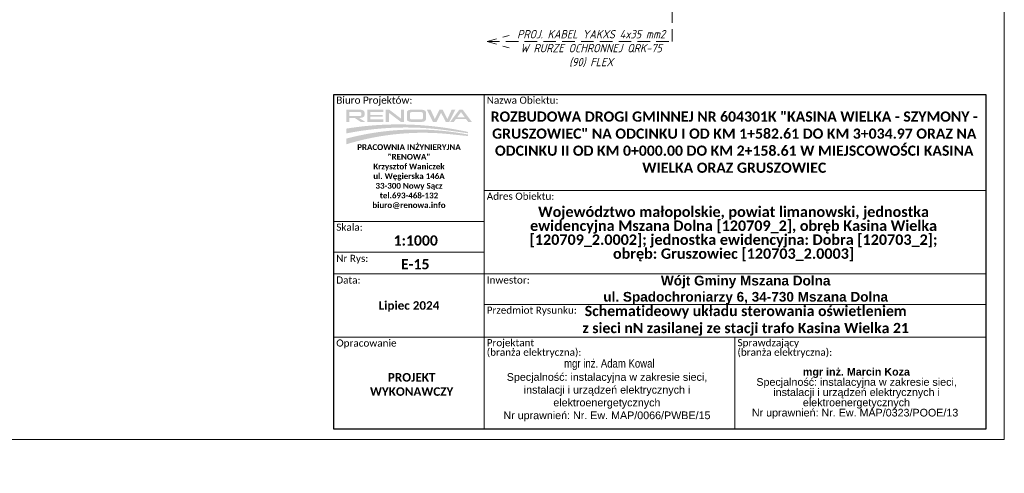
# Model space of a CAD drawing. Header units: metres. Extents: x 7168 to 12828, y 1523 to 3619.
# Tile 62 of 133: x 11103 to 11339, y 2032 to 2141. Entities that reach past the tile are written whole.
import ezdxf

# ---------------------------------------------------------------- set-up
doc = ezdxf.new("R2010")
doc.units = ezdxf.units.M
for name, pattern in [('DASHEDX2', [1.5, 1, -0.5]), ('DGN Style 2', [3.921133, 2.35268, -1.568453]), ('DGN Style 3', [2.649063, 1.892188, -0.756875])]:
    doc.linetypes.add(name, pattern=pattern)
doc.layers.add('01a-kraweznik_obnizony', color=7, linetype='DGN Style 2', lineweight=30)
doc.layers.add('0_ramka', color=7, linetype='Continuous', lineweight=0)
doc.layers.add('82b-ramka niewidoczna', color=54, linetype='DGN Style 3', lineweight=30, plot=False)
doc.layers.add('PRE_schematy', color=7, linetype='Continuous')
doc.layers.add('schem', color=7, linetype='Continuous', lineweight=30, true_color=0x000000)
doc.styles.add('courier', font='arial.ttf')
doc.styles.add('SIMPLEX', font='simplex.shx', dxfattribs={"oblique": 15, "height": 6})
doc.styles.add('Stytuacja', font='arial.ttf', dxfattribs={"height": 0.85})

# ---------------------------------------------------------------- blocks, each defined once
blk = doc.blocks.new('RENOWA_1')
at = {"linetype": 'Continuous', "lineweight": -2}
h = blk.add_hatch(color=7, dxfattribs=at)
edge = h.paths.add_edge_path()
edge.add_ellipse((0.0678, 0.1509), major_axis=(-0.0191, 0), ratio=0.735318, start_angle=180, end_angle=270)
edge.add_line((0.0678, 0.165), (0.0142, 0.165))
edge.add_line((0.0142, 0.165), (-0.0013, 0.165))
edge.add_line((-0.0013, 0.165), (-0.0013, 0.1071))
edge.add_line((-0.0013, 0.1071), (0.0142, 0.1071))
edge.add_line((0.0142, 0.1071), (0.0142, 0.1258))
edge.add_line((0.0142, 0.1258), (0.0398, 0.1258))
edge.add_line((0.0398, 0.1258), (0.0674, 0.107))
edge.add_line((0.0674, 0.107), (0.0893, 0.107))
edge.add_line((0.0893, 0.107), (0.06, 0.126))
edge.add_line((0.06, 0.126), (0.0653, 0.126))
edge.add_ellipse((0.0653, 0.14), major_axis=(0.0215, 0), ratio=0.650164, start_angle=270, end_angle=360)
edge.add_line((0.0868, 0.14), (0.0868, 0.1509))
h.paths.add_polyline_path([(0.0713, 0.1476), (0.0713, 0.1413, -0.414214), (0.0653, 0.1353), (0.0142, 0.1353), (0.0142, 0.1536), (0.0653, 0.1536, -0.414214)], flags=16)
for points in [[(0.0992, 0.1071), (0.0992, 0.1184), (0.0992, 0.1536), (0.0992, 0.165), (0.1758, 0.165), (0.1758, 0.1536), (0.1147, 0.1536), (0.1147, 0.1406), (0.174, 0.1406), (0.174, 0.1314), (0.1147, 0.1314), (0.1147, 0.1184), (0.1758, 0.1184), (0.1758, 0.1071)], [(0.1882, 0.1071), (0.1882, 0.165), (0.2032, 0.165), (0.2052, 0.165), (0.2603, 0.1231), (0.2603, 0.165), (0.2752, 0.165), (0.2752, 0.1071), (0.2603, 0.1071), (0.2598, 0.1071), (0.2032, 0.1501), (0.2032, 0.1071)], [(0.4311, 0.1071), (0.4141, 0.1071), (0.3849, 0.165), (0.4027, 0.165), (0.423, 0.1205), (0.4452, 0.165), (0.4608, 0.165), (0.483, 0.1205), (0.5033, 0.165), (0.5211, 0.165), (0.4919, 0.1071), (0.4749, 0.1071), (0.453, 0.1503)]]:
    blk.add_hatch(color=7, dxfattribs=at).paths.add_polyline_path(points)
h = blk.add_hatch(color=7, dxfattribs=at)
edge = h.paths.add_edge_path()
edge.add_ellipse((0.3627, 0.1521), major_axis=(0.0179, 0), ratio=0.715756, start_angle=0, end_angle=90)
edge.add_line((0.3627, 0.165), (0.3069, 0.165))
edge.add_ellipse((0.3069, 0.1521), major_axis=(-0.0179, 0), ratio=0.715756, start_angle=270, end_angle=360)
edge.add_line((0.2889, 0.1521), (0.2889, 0.1199))
edge.add_ellipse((0.3069, 0.1199), major_axis=(-0.0179, 0), ratio=0.715756, start_angle=0, end_angle=90)
edge.add_line((0.3069, 0.1071), (0.3627, 0.1071))
edge.add_ellipse((0.3627, 0.1199), major_axis=(0.0179, 0), ratio=0.715756, start_angle=270, end_angle=360)
edge.add_line((0.3807, 0.1199), (0.3807, 0.1521))
edge = h.paths.add_edge_path(flags=16)
edge.add_ellipse((0.3588, 0.1474), major_axis=(-0.00672, 0), ratio=0.945371, start_angle=180, end_angle=270, ccw=False)
edge.add_line((0.3655, 0.1474), (0.3655, 0.1247))
edge.add_ellipse((0.3588, 0.1247), major_axis=(-0.00672, 0), ratio=0.945371, start_angle=90, end_angle=180, ccw=False)
edge.add_line((0.3588, 0.1184), (0.3108, 0.1184))
edge.add_ellipse((0.3108, 0.1247), major_axis=(0.00672, 0), ratio=0.945371, start_angle=188.4872, end_angle=270, ccw=False)
edge.add_line((0.3042, 0.1238), (0.3042, 0.1483))
edge.add_ellipse((0.3108, 0.1474), major_axis=(0.00672, 0), ratio=0.945371, start_angle=90, end_angle=171.5128, ccw=False)
edge.add_line((0.3108, 0.1537), (0.3588, 0.1537))
h = blk.add_hatch(color=7, dxfattribs=at)
h.paths.add_polyline_path([(0.4963, 0.1071), (0.5398, 0.165), (0.5561, 0.165), (0.5997, 0.1071), (0.582, 0.1071), (0.5723, 0.1204), (0.548, 0.1204), (0.5236, 0.1204), (0.5139, 0.1071)])
h.paths.add_polyline_path([(0.5302, 0.1294), (0.548, 0.1539), (0.5657, 0.1294), (0.548, 0.1294)], flags=16)
h = blk.add_hatch(color=7, dxfattribs=at)
h.set_gradient(rotation=270, tint=1, name='INVHEMISPHERICAL')
h.paths.add_polyline_path([(0.486, 0.066), (0.5811, 0.0526), (0.5811, 0.0589), (0.5557, 0.0641, 0.087432), (0.0179, 0.0776), (-0.0013, 0.0747), (-0.0013, 0.0516), (0.0117, 0.0541, -0.082937)])
h = blk.add_hatch(color=7, dxfattribs=at)
h.set_gradient(rotation=270, tint=1, name='INVHEMISPHERICAL')
h.paths.add_polyline_path([(0.4958, 0.0481), (0.5811, 0.0392), (0.5811, 0.0466), (0.5534, 0.0514, 0.10443), (0.0166, 0.0315), (-0.0013, 0.027), (-0.0013, -0.0004), (0, 0, -0.100635)])

msp = doc.modelspace()

# ---------------------------------------------------------------- linework, layer by layer
at = {"layer": '01a-kraweznik_obnizony', "lineweight": 15}
for q in [(11220.269, 2137.128, -17586.496), (11220.267, 2134.182, -17586.496)]:
    msp.add_line((11214.989, 2135.66, 26518.011), q, dxfattribs=at)
at = {"layer": '0_ramka', "color": 7, "linetype": 'Continuous', "lineweight": 0}
for p, q in [((11214.317, 2122.989), (11214.317, 2048.989)), ((11334.318, 2100.014), (11214.317, 2100.014)), ((11214.317, 2092.613), (11178.317, 2092.613)), ((11214.317, 2085.28), (11178.317, 2085.28)), ((11334.317, 2080.101), (11178.317, 2080.102)), ((11334.317, 2072.769), (11214.317, 2072.769)), ((11334.317, 2064.989), (11178.317, 2064.99)), ((11274.317, 2064.989), (11274.317, 2042.989)), ((11214.317, 2048.989), (11214.317, 2042.989))]:
    msp.add_line(p, q, dxfattribs=at)
at = {"layer": '0_ramka', "color": 7, "linetype": 'Continuous', "lineweight": 30, "flags": 128}
msp.add_lwpolyline([(11178.317, 2122.989), (11334.317, 2122.989), (11334.317, 2042.989), (11178.317, 2042.989), (11178.317, 2122.989)], close=True, dxfattribs=at)
at = {"layer": '82b-ramka niewidoczna', "color": 6, "linetype": 'Continuous', "lineweight": 15}
for p, q in [((11338.756, 2337.487), (11338.756, 2040.487)), ((11338.756, 2040.487), (10918.756, 2040.487))]:
    msp.add_line(p, q, dxfattribs=at)
at = {"layer": 'PRE_schematy', "color": 7, "linetype": 'DASHEDX2', "lineweight": 15, "ltscale": 3}
for p, q in [((11259.295, 2135.66, 26518.011), (11259.295, 2165.329, 26518.011)), ((11214.989, 2135.66, 26518.011), (11259.295, 2135.66, 26518.011))]:
    msp.add_line(p, q, dxfattribs=at)

# ---------------------------------------------------------------- block references
at = {"color": 7, "linetype": 'Continuous', "lineweight": 0, "ltscale": 1000, "xscale": 50.00000000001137, "yscale": 50.00000000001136, "zscale": 50.00000000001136}
msp.add_blockref('RENOWA_1', (11181.358, 2111.118), dxfattribs=at)

# ---------------------------------------------------------------- texts
at = {"color": 7, "lineweight": 13, "rotation": 359.99974, "style": 'courier'}
for s, insert, char_height, width, attachment_point in [('\\fCalibri|b0|i0|c238238|p39;Biuro Projektów:', (11178.917, 2122.524), 1.71093, 40.89129, 1), ('\\P\\P\\fCalibri|b1|i0|c238238|p39;\\H0.6x;PRACOWNIA INŻYNIERYJNA "RENOWA"\\PKrzysztof Waniczek\\Pul. Węgierska 146A\\P33-300 Nowy Sącz\\Ptel.693-468-132\\Pbiuro@renowa.info', (11196.317, 2118.826), 2.31147, 30.4546, 2)]:
    msp.add_mtext(s, dxfattribs=dict(at, insert=insert, char_height=char_height, width=width, attachment_point=attachment_point))
at = {"color": 7, "lineweight": 13, "insert": (11213.533, 2059.7), "char_height": 2, "width": 60, "attachment_point": 1, "style": 'courier'}
msp.add_mtext('\\pi18.623;{\\fArial Narrow|b0|i0|c238|p34;  mgr inż. Adam Kowal\\P\\pi6.1846;\\fArial|b0|i0|c238|p34;\\H0.9167x;\\C256;Specjalność: instalacyjna w zakresie sieci,\\P\\pi10.243;instalacji i urządzeń elektrycznych i \\P\\pi17.321;elektroenergetycznych\\P\\pi5.3804;Nr uprawnień: Nr. Ew. MAP/0066/PWBE/15\\P}', dxfattribs=at)
at = {"color": 7, "lineweight": 13, "insert": (11278.358, 2057.618), "char_height": 2, "width": 49.77348, "attachment_point": 1, "line_spacing_factor": 0.8, "style": 'courier'}
msp.add_mtext('\\pi12.201;{\\fArial|b1|i0|c238|p34;\\H0.9167x;\\C256;mgr inż. Marcin Koza\\P\\pi1.0713;\\fArial|b0|i0|c238|p34;Specjalność: instalacyjna w zakresie sieci,\\P\\pi5.1295;instalacji i urządzeń elektrycznych i \\P\\pi12.207;elektroenergetycznych\\P\\pi0;Nr uprawnień: Nr. Ew. MAP/0323/POOE/13}', dxfattribs=at)
at = {"layer": '0_ramka', "color": 7, "lineweight": 0, "rotation": 359.99978}
for s, insert, char_height, width, attachment_point, style in [('\\fCalibri|b0|i0|c238238|p39;Nazwa Obiektu:', (11214.917, 2122.511), 1.71093, 40.89129, 1, 'courier'), ('\\pt0.0782141;\\fCalibri|b1|i0|c238238|p39;ROZBUDOWA DROGI GMINNEJ NR 604301K "KASINA WIELKA - SZYMONY - GRUSZOWIEC" NA ODCINKU I OD KM 1+582.61 DO KM 3+034.97 ORAZ NA ODCINKU II OD KM 0+000.00 DO KM 2+158.61 W MIEJSCOWOŚCI KASINA WIELKA ORAZ GRUSZOWIEC', (11274.141, 2111.604), 2.44419, 117.97047, 5, 'Stytuacja'), ('\\fCalibri|b0|i0|c238238|p39;Adres Obiektu:', (11214.917, 2099.537), 1.71093, 40.89129, 1, 'courier'), ('\\fCalibri|b0|i0|c238238|p39;Skala:', (11178.917, 2092.135), 1.71093, 40.89129, 1, 'courier'), ('{\\fCalibri|b1|i0|c158|p39;1:1000}', (11197.929, 2088.089), 2.44419, 19.44312, 5, 'courier'), ('\\fCalibri|b0|i0|c238238|p39;Nr Rys:', (11178.917, 2084.677), 1.71093, 40.89129, 1, 'courier'), ('{\\fCalibri|b1|i0|c158|p39;E-15}', (11197.807, 2082.409), 2.44419, 12.10744, 5, 'Stytuacja'), ('\\fCalibri|b0|i0|c238238|p39;Data:', (11178.917, 2079.494), 1.71093, 40.89129, 1, 'courier'), ('\\fCalibri|b0|i0|c238238|p39;Inwestor:', (11214.917, 2079.502), 1.71093, 40.89129, 1, 'courier'), ('\\P\\fArial|b1|i0|c238238|p39;Wójt Gminy Mszana Dolna\\Pul. Spadochroniarzy 6, 34-730 Mszana Dolna', (11276.878, 2078.154), 2.32198, 91.84384, 5, 'Stytuacja'), ('\\fCalibri|b1|i0|c238238|p39;Lipiec 2024', (11196.318, 2072.307), 2.03682, 32.8438, 5, 'Stytuacja'), ('\\fCalibri|b0|i0|c238238|p39;Przedmiot Rysunku:', (11214.917, 2072.291), 1.71093, 40.89129, 1, 'courier'), ('\\pt0.035441;{\\fCalibri|b1|i0|c238|p39;Schematideowy układu sterowania oświetleniem\\Pz sieci nN zasilanej ze stacji trafo Kasina Wielka 21}', (11276.879, 2068.879), 2.44419, 96.67773, 5, 'courier'), ('\\fCalibri|b0|i0|c238238|p39;Opracowanie', (11178.917, 2064.425), 1.71093, 40.89129, 1, 'courier'), ('{\\fCalibri|b1|i0|c158|p39;PROJEKT\\PWYKONAWCZY}', (11196.958, 2053.655), 2.03682, 32.8438, 5, 'Stytuacja')]:
    msp.add_mtext(s, dxfattribs=dict(at, insert=insert, char_height=char_height, width=width, attachment_point=attachment_point, style=style))
at = {"layer": '0_ramka', "color": 7, "lineweight": 0, "rotation": 359.99978, "line_spacing_factor": 0.8, "style": 'courier'}
for s, insert, char_height, width, attachment_point in [('\\fCalibri|b1|i0|c238238|p39;Województwo małopolskie, powiat limanowski, jednostka ewidencyjna Mszana Dolna [120709_2], obręb Kasina Wielka [120709_2.0002]; jednostka ewidencyjna: Dobra [120703_2]; obręb: Gruszowiec [120703_2.0003]', (11273.969, 2089.652), 2.5, 107.07528, 5), ('{\\fCalibri|b0|i0|c158|p39;Projektant\\P(branża elektryczna):}', (11214.917, 2064.512), 1.71093, 40.89129, 1), ('{\\fCalibri|b0|i0|c158|p39;Sprawdzający\\P(branża elektryczna):}', (11274.917, 2064.511), 1.71093, 40.89129, 1)]:
    msp.add_mtext(s, dxfattribs=dict(at, insert=insert, char_height=char_height, width=width, attachment_point=attachment_point))
at = {"layer": 'schem', "color": 0, "lineweight": 20, "insert": (11239.906, 2138.438, 26271.216), "char_height": 2, "width": 38.04881, "attachment_point": 2, "style": 'SIMPLEX'}
msp.add_mtext('{\\Fisocp.shx|c0;PROJ. KABEL YAKXS 4x35 mm2\\PW RURZE OCHRONNEJ QRK-75 (90) FLEX \\P}', dxfattribs=at)

doc.saveas('drawing.dxf')
